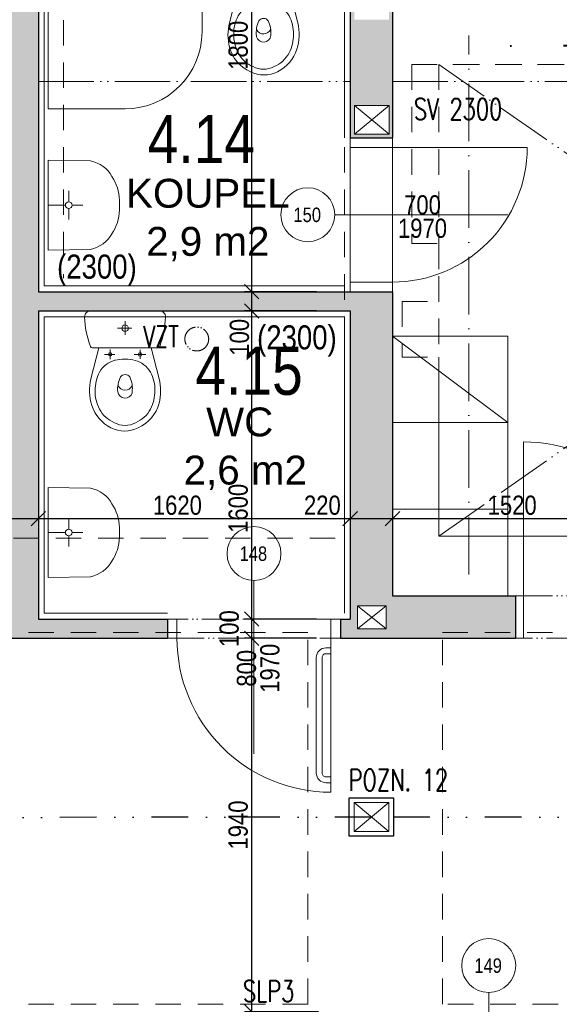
# Model space of a CAD drawing. Header units: millimetres. Extents: x -300958 to -108039, y 30118 to 292543.
# Tile 223 of 256: x -222690 to -219886, y 168044 to 173158. Entities that reach past the tile are written whole.
import ezdxf
from ezdxf.enums import TextEntityAlignment as Align

# ---------------------------------------------------------------- set-up
doc = ezdxf.new("R2010")
doc.units = ezdxf.units.MM
doc.header["$MEASUREMENT"] = 0
for name, pattern in [('ACAD_ISO05W100', [33, 24, -3, 0, -3, 0, -3]), ('ACAD_ISO10W100', [18, 12, -3, 0, -3]), ('DGN Style 2', [879.857395, 527.914437, -351.942958]), ('DGN Style 4', [1094.119168, 546.717885, -273.358943, 0.683397, -273.358943]), ('Divide', [31.75, 12.7, -6.35, 0, -6.35, 0, -6.35])]:
    doc.linetypes.add(name, pattern=pattern)
doc.layers.get('0').update_dxf_attribs({"lineweight": 13})
doc.layers.get('Defpoints').update_dxf_attribs({"color": 3, "lineweight": 13})
for name, color, linetype, lineweight in [('C_Lomy střešním pláštěm', 223, 'Divide', 30), ('dims', 7, 'Continuous', 9), ('dvere', 7, 'Continuous', 9), ('equipments', 254, 'Continuous', 5), ('Materiály', 1, 'Continuous', 13), ('navrh', 1, 'Continuous', 9), ('obklad', 8, 'Continuous', 5), ('OCEL', 7, 'Continuous', 13), ('popis', 7, 'Continuous', 9), ('PSV', 7, 'Continuous', 13), ('rez', 7, 'Continuous', 13), ('tenka', 7, 'Continuous', 13), ('texts', 3, 'Continuous', 30), ('walls pod', 7, 'Continuous', 13), ('zarizovaky', 5, 'Continuous', 9), ('zařizovací předměty', 7, 'Continuous', 9)]:
    doc.layers.add(name, color=color, linetype=linetype, lineweight=lineweight)
doc.styles.add('GENERATED_STYLE_8', font='arial.ttf')
doc.styles.get("Standard").update_dxf_attribs({"font": 'txt.shx'})
doc.styles.add('STYLE-0', font='ARIALN.TTF')
doc.styles.add('Style-Arial', font='arial.ttf')
doc.dimstyles.new('arch', dxfattribs={"dimscale": 50, "dimtxt": 2.5, "dimasz": 2.5, "dimexe": 1.25, "dimexo": 0.9, "dimtad": 1, "dimdec": 0, "dimtxsty": 'STYLE-0', "dimblk": 'ARCHTICK', "dimcen": 2.5, "dimadec": 0, "dimazin": 0, "dimtfac": 1, "dimtdec": 0, "dimtmove": 2, "dimatfit": 3, "dimldrblk": 'ARCHTICK', "dimfxl": 0, "dimarcsym": 0})

# ---------------------------------------------------------------- blocks, each defined once
blk = doc.blocks.new('wc_kombi')
at = {"color": 0, "linetype": 'ByBlock', "lineweight": -2}
for p, q in [((0.1775, 0), (-0.1775, 0)), ((-0.0347, -0.0898), (0.0384, -0.0898)), ((0.0002, -0.1237), (0.0002, -0.0524)), ((-0.1356, -0.1907), (-0.1773, -0.3527)), ((-0.1706, -0.1907), (0.1706, -0.1907)), ((0.1357, -0.1907), (-0.1356, -0.1907)), ((-0.0778, -0.2013), (-0.0778, -0.2482)), ((0.0775, -0.2004), (0.0775, -0.2501)), ((0.1773, -0.3527), (0.1357, -0.1907)), ((-0.1078, -0.2257), (-0.0478, -0.2257)), ((0.0013, -0.2508), (-0.0024, -0.2508)), ((0.0534, -0.2257), (0.106, -0.2257)), ((-0.0366, -0.4251), (-0.0367, -0.4214))]:
    blk.add_line(p, q, dxfattribs=at)
for centre, radius in [((0, -0.0898), 0.0171), ((-0.0778, -0.2257), 0.00927), ((0.0775, -0.2252), 0.0089)]:
    blk.add_circle(centre, radius, dxfattribs=at)
for centre, radius, start, end in [((-0.1801, -0.0299), 0.03, 84.9385, 181.5621), ((0.1801, -0.0299), 0.03, 358.4383, 95.0618), ((0.2615, -0.0178), 0.4718, 181.5608, 200.6512), ((-0.2615, -0.0178), 0.4718, 339.3489, 358.4387), ((-0.1706, -0.1807), 0.01, 200.6489, 270.0028), ((0.1706, -0.1807), 0.01, 270, 339.3483), ((-0.0114, -0.3985), 0.148, 86.5055, 126.0101), ((0.006, -0.4465), 0.1958, 76.3604, 91.3715), ((-0.0104, -0.3911), 0.1427, 128.0842, 148.8348), ((0.0217, -0.3796), 0.1271, 29.404, 76.1254), ((0.0816, -0.4165), 0.2666, 166.1457, 193.5616), ((0.0459, -0.4104), 0.2012, 152.4237, 180.8026), ((0.1001, -0.402), 0.1382, 154.478, 188.0608), ((-0.0005, -0.3598), 0.0297, 36.344, 144.2662), ((-0.0958, -0.404), 0.1343, 353.2317, 27.4086), ((-0.0371, -0.4083), 0.1924, 358.536, 28.2377), ((-0.0653, -0.4139), 0.2501, 342.2461, 14.1632), ((-0.0006, -0.3697), 0.0413, 206.767, 336.409), ((0.0659, -0.4119), 0.2212, 180.3296, 206.1001), ((0, -0.4154), 0.0378, 194.8362, 353.2743), ((-0.0346, -0.4193), 0.19, 331.7361, 1.8342), ((0.013, -0.4271), 0.1975, 195.246, 245.7395), ((0.0046, -0.437), 0.1552, 207.7501, 247.4669), ((-0.0065, -0.4349), 0.1579, 292.8858, 331.8972), ((-0.019, -0.4276), 0.2019, 297.1495, 341.935), ((0.0025, -0.4644), 0.1593, 243.6726, 296.3274), ((0, -0.4814), 0.1131, 240.9792, 299.0208)]:
    blk.add_arc(centre, radius, start, end, dxfattribs=at)
blk = doc.blocks.new('umyvadlo')
at = {"layer": 'zařizovací předměty'}
for p, q in [((135306.9, 3682.7), (134839.2, 3677.7)), ((135306.9, 3682.7), (135305.9, 3462.1)), ((134839.2, 3677.7), (134845, 3457.2)), ((135074, 3590.2), (135073.1, 3680.2)), ((135057, 3572.8), (135000.3, 3572.2)), ((135074.4, 3555.8), (135075, 3499.1)), ((135091.4, 3573.2), (135148.1, 3573.8)), ((135103.2, 3309.4), (135050.9, 3308.9))]:
    blk.add_line(p, q, dxfattribs=at)
blk.add_arc((135074.2, 3573), 17.2, 180.6147766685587, 180.6147593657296, dxfattribs=at)
for centre, major_axis, start_param, end_param in [((134992.2, 3500.1), (-1.8, 169.1), 1.817828, 2.692319), ((135157.8, 3501.9), (-1.8, 169.1), 3.590866, 4.465357), ((135055.1, 3591.9), (-3, 283.1), 2.606109, 3.113176), ((135092.9, 3592.3), (-3, 283.1), 3.170009, 3.677076)]:
    blk.add_ellipse(centre, major_axis=major_axis, ratio=0.9, start_param=start_param, end_param=end_param, dxfattribs=at)
blk = doc.blocks.new('*U3')
at = {"layer": 'zařizovací předměty', "linetype": 'Continuous', "lineweight": 0, "extrusion": (0, 0, -1), "flags": 128}
blk.add_lwpolyline([(0, 400), (-400, 400), (-400, -400), (400, -400), (400, 0)], dxfattribs=at)
at = {"layer": 'zařizovací předměty', "linetype": 'Continuous', "lineweight": 0, "extrusion": (0, 0, -1)}
blk.add_arc((0, 0), 400, 0, 90, dxfattribs=at)
blk = doc.blocks.new('_ArchTick')
at = {"color": 0, "linetype": 'ByBlock', "flags": 128}
blk.add_lwpolyline([(-0.5, -0.5), (0.5, 0.5)], dxfattribs=at)
blk = doc.blocks.new('*D460')
at = {"layer": 'Defpoints', "color": 0, "linetype": 'Continuous'}
for p in [(-221484.5, 169945), (-221072.6, 169945), (-221062.1, 168005)]:
    blk.add_point(p, dxfattribs=at)
at = {"layer": 'dims', "color": 0, "linetype": 'Continuous', "lineweight": -2}
for p, q in [((-221147.6, 169945), (-221522, 169945)), ((-221484.5, 168005), (-221484.5, 169945)), ((-221137.1, 168005), (-221522, 168005))]:
    blk.add_line(p, q, dxfattribs=at)
at = {"layer": 'dims', "color": 0, "linetype": 'Continuous', "lineweight": -2, "xscale": 75, "yscale": 75, "zscale": 75}
for p, rotation in [((-221484.5, 169945), 90), ((-221484.5, 168005), 270)]:
    blk.add_blockref('_ArchTick', p, dxfattribs=dict(at, rotation=rotation))
at = {"layer": 'dims', "color": 0, "linetype": 'Continuous', "insert": (-221554.3, 168975), "char_height": 100, "attachment_point": 5, "rotation": 90, "style": 'STYLE-0'}
blk.add_mtext('1940', dxfattribs=at)
blk = doc.blocks.new('*D461')
at = {"layer": 'Defpoints', "color": 0, "linetype": 'Continuous'}
for p in [(-221484.5, 170045), (-221072.6, 170045), (-221072.6, 169945)]:
    blk.add_point(p, dxfattribs=at)
at = {"layer": 'dims', "color": 0, "linetype": 'Continuous', "lineweight": -2}
for p, q in [((-221147.6, 170045), (-221522, 170045)), ((-221484.5, 169945), (-221484.5, 170045)), ((-221147.6, 169945), (-221522, 169945))]:
    blk.add_line(p, q, dxfattribs=at)
at = {"layer": 'dims', "color": 0, "linetype": 'Continuous', "lineweight": -2, "xscale": 75, "yscale": 75, "zscale": 75}
for p, rotation in [((-221484.5, 170045), 90), ((-221484.5, 169945), 270)]:
    blk.add_blockref('_ArchTick', p, dxfattribs=dict(at, rotation=rotation))
at = {"layer": 'dims', "color": 0, "linetype": 'Continuous', "insert": (-221601.2, 169995), "char_height": 100, "attachment_point": 5, "rotation": 90, "style": 'STYLE-0'}
blk.add_mtext('100', dxfattribs=at)
blk = doc.blocks.new('*D1325')
at = {"layer": 'Defpoints', "color": 0, "linetype": 'Continuous'}
for p in [(-221484.5, 171645), (-221072.6, 171645), (-221072.6, 170045)]:
    blk.add_point(p, dxfattribs=at)
at = {"layer": 'dims', "color": 0, "linetype": 'Continuous', "lineweight": -2}
for p, q in [((-221147.6, 171645), (-221522, 171645)), ((-221484.5, 170045), (-221484.5, 171645)), ((-221147.6, 170045), (-221522, 170045))]:
    blk.add_line(p, q, dxfattribs=at)
at = {"layer": 'dims', "color": 0, "linetype": 'Continuous', "lineweight": -2, "xscale": 75, "yscale": 75, "zscale": 75}
for p, rotation in [((-221484.5, 171645), 90), ((-221484.5, 170045), 270)]:
    blk.add_blockref('_ArchTick', p, dxfattribs=dict(at, rotation=rotation))
at = {"layer": 'dims', "color": 0, "linetype": 'Continuous', "insert": (-221554.3, 170619.8), "char_height": 100, "attachment_point": 5, "rotation": 90, "style": 'STYLE-0'}
blk.add_mtext('1600', dxfattribs=at)
blk = doc.blocks.new('*D1326')
at = {"layer": 'Defpoints', "color": 0, "linetype": 'Continuous'}
for p in [(-221484.5, 173545), (-221072.6, 173545), (-221072.6, 171745)]:
    blk.add_point(p, dxfattribs=at)
at = {"layer": 'dims', "color": 0, "linetype": 'Continuous', "lineweight": -2}
for p, q in [((-221147.6, 173545), (-221522, 173545)), ((-221484.5, 171745), (-221484.5, 173545)), ((-221147.6, 171745), (-221522, 171745))]:
    blk.add_line(p, q, dxfattribs=at)
at = {"layer": 'dims', "color": 0, "linetype": 'Continuous', "lineweight": -2, "xscale": 75, "yscale": 75, "zscale": 75}
for p, rotation in [((-221484.5, 173545), 90), ((-221484.5, 171745), 270)]:
    blk.add_blockref('_ArchTick', p, dxfattribs=dict(at, rotation=rotation))
at = {"layer": 'dims', "color": 0, "linetype": 'Continuous', "insert": (-221554.3, 173025.1), "char_height": 100, "attachment_point": 5, "rotation": 90, "style": 'STYLE-0'}
blk.add_mtext('1800', dxfattribs=at)
blk = doc.blocks.new('*D1338')
at = {"layer": 'Defpoints', "color": 0, "linetype": 'Continuous'}
for p in [(-221484.5, 171745), (-221072.6, 171745), (-221072.6, 171645)]:
    blk.add_point(p, dxfattribs=at)
at = {"layer": 'dims', "color": 0, "linetype": 'Continuous', "lineweight": -2}
for p, q in [((-221147.6, 171745), (-221522, 171745)), ((-221484.5, 171645), (-221484.5, 171745)), ((-221147.6, 171645), (-221522, 171645))]:
    blk.add_line(p, q, dxfattribs=at)
at = {"layer": 'dims', "color": 0, "linetype": 'Continuous', "lineweight": -2, "xscale": 75, "yscale": 75, "zscale": 75}
for p, rotation in [((-221484.5, 171745), 90), ((-221484.5, 171645), 270)]:
    blk.add_blockref('_ArchTick', p, dxfattribs=dict(at, rotation=rotation))
at = {"layer": 'dims', "color": 0, "linetype": 'Continuous', "insert": (-221547.8, 171508.4), "char_height": 100, "attachment_point": 5, "rotation": 90, "style": 'STYLE-0'}
blk.add_mtext('100', dxfattribs=at)
blk = doc.blocks.new('*D1489')
at = {"layer": 'Defpoints', "color": 0, "linetype": 'Continuous'}
for p in [(-222792.6, 170822.6), (-222592.6, 170798.7), (-222792.6, 170565.8)]:
    blk.add_point(p, dxfattribs=at)
at = {"layer": 'dims', "color": 0, "linetype": 'Continuous', "lineweight": -2}
for p, q in [((-222792.6, 170747.6), (-222792.6, 170528.3)), ((-222592.6, 170723.7), (-222592.6, 170528.3)), ((-222592.6, 170565.8), (-222792.6, 170565.8))]:
    blk.add_line(p, q, dxfattribs=at)
at = {"layer": 'dims', "color": 0, "linetype": 'Continuous', "lineweight": -2, "xscale": 75, "yscale": 75, "zscale": 75, "rotation": 180}
blk.add_blockref('_ArchTick', (-222792.6, 170565.8), dxfattribs=at)
at = {"layer": 'dims', "color": 0, "linetype": 'Continuous', "lineweight": -2, "xscale": 75, "yscale": 75, "zscale": 75}
blk.add_blockref('_ArchTick', (-222592.6, 170565.8), dxfattribs=at)
at = {"layer": 'dims', "color": 0, "linetype": 'Continuous', "insert": (-222911.9, 170635.6), "char_height": 100, "attachment_point": 5, "style": 'STYLE-0'}
blk.add_mtext('200', dxfattribs=at)
blk = doc.blocks.new('*D1490')
at = {"layer": 'Defpoints', "color": 0, "linetype": 'Continuous'}
for p in [(-220972.6, 170822.6), (-220752.6, 170798.7), (-220972.6, 170565.8)]:
    blk.add_point(p, dxfattribs=at)
at = {"layer": 'dims', "color": 0, "linetype": 'Continuous', "lineweight": -2}
for p, q in [((-220972.6, 170747.6), (-220972.6, 170528.3)), ((-220752.6, 170723.7), (-220752.6, 170528.3)), ((-220752.6, 170565.8), (-220972.6, 170565.8))]:
    blk.add_line(p, q, dxfattribs=at)
at = {"layer": 'dims', "color": 0, "linetype": 'Continuous', "lineweight": -2, "xscale": 75, "yscale": 75, "zscale": 75, "rotation": 180}
blk.add_blockref('_ArchTick', (-220972.6, 170565.8), dxfattribs=at)
at = {"layer": 'dims', "color": 0, "linetype": 'Continuous', "lineweight": -2, "xscale": 75, "yscale": 75, "zscale": 75}
blk.add_blockref('_ArchTick', (-220752.6, 170565.8), dxfattribs=at)
at = {"layer": 'dims', "color": 0, "linetype": 'Continuous', "insert": (-221117.2, 170635.6), "char_height": 100, "attachment_point": 5, "style": 'STYLE-0'}
blk.add_mtext('220', dxfattribs=at)
blk = doc.blocks.new('*D1491')
at = {"layer": 'Defpoints', "color": 0, "linetype": 'Continuous'}
for p in [(-222592.6, 170822.6), (-220972.6, 170822.6), (-222592.6, 170565.8)]:
    blk.add_point(p, dxfattribs=at)
at = {"layer": 'dims', "color": 0, "linetype": 'Continuous', "lineweight": -2}
for p, q in [((-222592.6, 170747.6), (-222592.6, 170528.3)), ((-220972.6, 170747.6), (-220972.6, 170528.3)), ((-220972.6, 170565.8), (-222592.6, 170565.8))]:
    blk.add_line(p, q, dxfattribs=at)
at = {"layer": 'dims', "color": 0, "linetype": 'Continuous', "lineweight": -2, "xscale": 75, "yscale": 75, "zscale": 75, "rotation": 180}
blk.add_blockref('_ArchTick', (-222592.6, 170565.8), dxfattribs=at)
at = {"layer": 'dims', "color": 0, "linetype": 'Continuous', "lineweight": -2, "xscale": 75, "yscale": 75, "zscale": 75}
blk.add_blockref('_ArchTick', (-220972.6, 170565.8), dxfattribs=at)
at = {"layer": 'dims', "color": 0, "linetype": 'Continuous', "insert": (-221870.7, 170635.6), "char_height": 100, "attachment_point": 5, "style": 'STYLE-0'}
blk.add_mtext('1620', dxfattribs=at)
blk = doc.blocks.new('*D1492')
at = {"layer": 'Defpoints', "color": 0, "linetype": 'Continuous'}
for p in [(-220752.6, 170822.6), (-219232.6, 170822.6), (-220752.6, 170565.8)]:
    blk.add_point(p, dxfattribs=at)
at = {"layer": 'dims', "color": 0, "linetype": 'Continuous', "lineweight": -2}
for p, q in [((-220752.6, 170747.6), (-220752.6, 170528.3)), ((-219232.6, 170747.6), (-219232.6, 170528.3)), ((-219232.6, 170565.8), (-220752.6, 170565.8))]:
    blk.add_line(p, q, dxfattribs=at)
at = {"layer": 'dims', "color": 0, "linetype": 'Continuous', "lineweight": -2, "xscale": 75, "yscale": 75, "zscale": 75, "rotation": 180}
blk.add_blockref('_ArchTick', (-220752.6, 170565.8), dxfattribs=at)
at = {"layer": 'dims', "color": 0, "linetype": 'Continuous', "lineweight": -2, "xscale": 75, "yscale": 75, "zscale": 75}
blk.add_blockref('_ArchTick', (-219232.6, 170565.8), dxfattribs=at)
at = {"layer": 'dims', "color": 0, "linetype": 'Continuous', "insert": (-220130.7, 170635.6), "char_height": 100, "attachment_point": 5, "style": 'STYLE-0'}
blk.add_mtext('1520', dxfattribs=at)

msp = doc.modelspace()

# ---------------------------------------------------------------- hatches: boundary and pattern name
at = {"layer": 'Materiály', "linetype": 'Continuous'}
h = msp.add_hatch(dxfattribs=at)
h.set_pattern_fill('DASH', color=256, scale=250, angle=45, style=0)
h.paths.add_polyline_path([(-220950.3, 172713.2), (-220770.3, 172713.2), (-220770.3, 172563.2), (-220950.3, 172563.2)], flags=16)
h.paths.add_polyline_path([(-220935.3, 170113.8), (-220785.3, 170113.8), (-220785.3, 169993.8), (-220935.3, 169993.8)], flags=16)
edge = h.paths.add_edge_path()
edge.add_line((-222792.6, 171925), (-222792.6, 170145))
edge.add_line((-222792.6, 170145), (-223007.6, 170145))
edge.add_line((-223007.6, 170145), (-223007.6, 169945))
edge.add_line((-223007.6, 169945), (-221922.6, 169945))
edge.add_line((-221922.6, 169945), (-221922.6, 170045))
edge.add_line((-221922.6, 170045), (-222592.6, 170045))
edge.add_line((-222592.6, 170045), (-222592.6, 171645))
edge.add_line((-222592.6, 171645), (-222325.4, 171645))
edge.add_arc((-222322.7, 171615.1), 30, 84.9382, 95.0618, ccw=False)
edge.add_line((-222320.1, 171645), (-221965.1, 171645))
edge.add_arc((-221962.4, 171615.1), 30, 84.9385, 95.0615, ccw=False)
edge.add_line((-221959.8, 171645), (-220972.6, 171645))
edge.add_line((-220972.6, 171645), (-220972.6, 170045))
edge.add_line((-220972.6, 170045), (-221022.6, 170045))
edge.add_line((-221022.6, 170045), (-221022.6, 169945))
edge.add_line((-221022.6, 169945), (-220112.6, 169945))
edge.add_line((-220112.6, 169945), (-220112.6, 170165))
edge.add_line((-220112.6, 170165), (-220752.6, 170165))
edge.add_line((-220752.6, 170165), (-220752.6, 171745))
edge.add_line((-220752.6, 171745), (-222592.6, 171745))
edge.add_line((-222592.6, 171745), (-222592.6, 173545))
edge.add_line((-222592.6, 173545), (-220972.6, 173545))
edge.add_line((-220972.6, 173545), (-220972.6, 172545))
edge.add_line((-220972.6, 172545), (-220752.6, 172545))
edge.add_line((-220752.6, 172545), (-220752.6, 173695))
edge.add_line((-220752.6, 173695), (-222592.6, 173695))
edge.add_line((-222592.6, 173695), (-222592.6, 176368.9))
edge.add_line((-222592.6, 176368.9), (-222817, 176368.9))
edge.add_line((-222817, 176368.9), (-222792.6, 171925))
h.paths.add_polyline_path([(-220770.3, 173308.1), (-220770.3, 173158.1), (-220950.3, 173158.1), (-220950.3, 173308.1)])

# ---------------------------------------------------------------- linework, layer by layer
at = {"layer": 'C_Lomy střešním pláštěm', "ltscale": 15}
msp.add_lwpolyline([(-216747.2, 169012.4), (-220862.1, 169016.6), (-224858.5, 169012.4), (-233132.6, 177095)], dxfattribs=at)
at = {"layer": 'dvere', "ltscale": 8}
for p, q in [((-220972.6, 171745), (-220972.6, 172545)), ((-220752.6, 171745), (-220752.6, 172545))]:
    msp.add_line(p, q, dxfattribs=at)
at = {"layer": 'dvere', "linetype": 'Continuous'}
for p, q in [((-220972.6, 172495), (-220752.6, 172495)), ((-221052.6, 172145), (-220152.6, 172145)), ((-220972.6, 171795), (-220752.6, 171795)), ((-221472.6, 170245), (-221472.6, 169345)), ((-220072.6, 170165), (-220072.6, 169945)), ((-221872.6, 170045), (-221872.6, 169945)), ((-221072.6, 170045), (-221072.6, 169945)), ((-220252.6, 168105), (-220252.6, 167205))]:
    msp.add_line(p, q, dxfattribs=at)
at = {"layer": 'dvere', "linetype": 'ACAD_ISO05W100', "ltscale": 8}
for p, q in [((-220112.6, 170165), (-219232.6, 170165)), ((-221022.6, 170045), (-221922.6, 170045)), ((-221922.6, 169945), (-221022.6, 169945)), ((-219232.6, 169945), (-220112.6, 169945))]:
    msp.add_line(p, q, dxfattribs=at)
at = {"layer": 'dvere', "linetype": 'Continuous', "flags": 128}
for points in [[(-220752.6, 172495), (-220052.6, 172495, -0.414214), (-220752.6, 171795)], [(-220072.6, 170165), (-220072.6, 170965, -0.414214), (-219272.6, 170165)], [(-221072.6, 169945), (-221072.6, 169145, -0.414214), (-221872.6, 169945)]]:
    msp.add_lwpolyline(points, format="xyb", dxfattribs=at)
at = {"layer": 'navrh', "linetype": 'Continuous', "lineweight": 30}
for p, q in [((-220752.6, 175230), (-220752.6, 172545)), ((-222592.6, 173545), (-222592.6, 171745)), ((-220972.6, 173545), (-220972.6, 172545)), ((-220972.6, 172545), (-220752.6, 172545)), ((-222592.6, 171745), (-220752.6, 171745)), ((-220752.6, 171745), (-220752.6, 170165)), ((-222592.6, 171645), (-222592.6, 170045)), ((-222592.6, 171645), (-220972.6, 171645)), ((-220972.6, 171645), (-220972.6, 170045)), ((-220112.6, 170165), (-220112.6, 169945)), ((-222592.6, 170045), (-221922.6, 170045)), ((-221922.6, 170045), (-221922.6, 169945)), ((-221022.6, 170045), (-221022.6, 169945)), ((-221022.6, 170045), (-220972.6, 170045)), ((-223007.6, 169945), (-221922.6, 169945))]:
    msp.add_line(p, q, dxfattribs=at)
at = {"layer": 'navrh', "linetype": 'ACAD_ISO05W100', "ltscale": 12}
for p, q in [((-220512.6, 170475), (-217007.9, 172925)), ((-220512.6, 172925), (-216985.2, 170475))]:
    msp.add_line(p, q, dxfattribs=at)
at = {"layer": 'navrh', "linetype": 'DGN Style 2', "ltscale": 0.25}
msp.add_lwpolyline([(-220512.6, 170475), (-216985.2, 170475), (-217007.9, 172925), (-220512.6, 172925)], close=True, dxfattribs=at)
at = {"layer": 'navrh', "linetype": 'ACAD_ISO05W100', "ltscale": 12, "flags": 128}
for points in [[(-222592.6, 172837), (-220972.6, 172837)], [(-220752.6, 172837), (-217512.6, 172837)]]:
    msp.add_lwpolyline(points, dxfattribs=at)
at = {"layer": 'navrh', "linetype": 'Continuous', "lineweight": 30, "flags": 128}
for points in [[(-220752.6, 170165), (-220112.6, 170165)], [(-221022.6, 169945), (-220112.6, 169945)]]:
    msp.add_lwpolyline(points, dxfattribs=at)
msp.add_lwpolyline([(-220977.1, 169116.6), (-220747.1, 169116.6), (-220747.1, 168916.6), (-220977.1, 168916.6)], close=True, dxfattribs=at)
at = {"layer": 'obklad', "linetype": 'Continuous', "flags": 128}
for points in [[(-221002.6, 172545), (-221002.6, 173515), (-222562.6, 173515), (-222562.6, 171775), (-221002.6, 171775)], [(-221922.6, 170075), (-222562.6, 170075), (-222562.6, 171615), (-221002.6, 171615), (-221002.6, 170075)]]:
    msp.add_lwpolyline(points, dxfattribs=at)
at = {"layer": 'OCEL', "linetype": 'ACAD_ISO10W100', "ltscale": 25}
msp.add_line((-220355.7, 170276.3), (-220355.7, 173076.2), dxfattribs=at)
at = {"layer": 'PSV', "linetype": 'Continuous', "lineweight": 0}
for centre in [(-221192.7, 172145), (-221472.6, 170385), (-220252.6, 168245)]:
    msp.add_circle(centre, 140.1, dxfattribs=at)
at = {"layer": 'rez', "linetype": 'DGN Style 4', "lineweight": 40, "flags": 128}
msp.add_lwpolyline([(-218261.7, 171891), (-218261.7, 173023.1), (-220182.6, 173023.1), (-220182.6, 174385.2)], dxfattribs=at)
at = {"layer": 'tenka', "linetype": 'Continuous', "flags": 128}
for points in [[(-220950.3, 172713.2), (-220770.3, 172713.2), (-220770.3, 172563.2), (-220950.3, 172563.2)], [(-220952.1, 169091.6), (-220772.1, 169091.6), (-220772.1, 168941.6), (-220952.1, 168941.6)]]:
    msp.add_lwpolyline(points, close=True, dxfattribs=at)
for points in [[(-220950.3, 172713.2), (-220770.3, 172563.2), (-220950.3, 172563.2), (-220770.3, 172713.2)], [(-220935.3, 170113.8), (-220935.3, 169993.8), (-220785.3, 169993.8), (-220785.3, 170113.8), (-220935.3, 170113.8)], [(-220935.3, 170113.8), (-220785.3, 169993.8), (-220935.3, 169993.8), (-220785.3, 170113.8)], [(-220952.1, 169091.6), (-220772.1, 168941.6), (-220952.1, 168941.6), (-220772.1, 169091.6)]]:
    msp.add_lwpolyline(points, dxfattribs=at)
at = {"layer": 'walls pod', "linetype": 'DGN Style 2', "ltscale": 0.25}
for p, q in [((-222462.6, 176675), (-222462.6, 171815)), ((-221002.6, 176675), (-221002.6, 170465)), ((-220652.6, 172925), (-217007.9, 172925)), ((-220652.6, 172925), (-220652.6, 171995)), ((-220652.6, 171995), (-220512.6, 171995)), ((-220512.6, 171995), (-220512.6, 171695)), ((-220702.6, 171695), (-220512.6, 171695)), ((-220702.6, 171695), (-220702.6, 171405)), ((-220702.6, 171405), (-220512.6, 171405)), ((-220512.6, 170475), (-220512.6, 171405)), ((-224262.6, 170465), (-221002.6, 170465)), ((-216985.2, 170475), (-220512.6, 170475)), ((-221192.6, 169975), (-225872.6, 169975)), ((-221192.6, 168045), (-221192.6, 169975)), ((-220492.6, 168045), (-220492.6, 169975)), ((-220492.6, 169975), (-216982.6, 169975)), ((-219232.6, 168045), (-220492.6, 168045))]:
    msp.add_line(p, q, dxfattribs=at)
at = {"layer": 'walls pod', "linetype": 'DGN Style 2', "ltscale": 0.25, "flags": 128}
msp.add_lwpolyline([(-221192.6, 168045), (-225872.6, 168045)], dxfattribs=at)
at = {"layer": 'zarizovaky', "linetype": 'Continuous', "lineweight": 0, "flags": 128}
for points in [[(-221073.5, 169195), (-221098.5, 169195, -0.414214), (-221148.5, 169245), (-221148.5, 169845, -0.414214), (-221098.5, 169895), (-221072.6, 169895), (-221072.6, 169895)], [(-221073.5, 169225), (-221098.5, 169225, -0.414214), (-221118.5, 169245), (-221118.5, 169845, -0.414214), (-221098.5, 169865), (-221072.6, 169865)]]:
    msp.add_lwpolyline(points, format="xyb", dxfattribs=at)
at = {"layer": 'zařizovací předměty', "linetype": 'Continuous', "flags": 128}
for points in [[(-220752.6, 171515), (-220152.6, 171515), (-220152.6, 171065), (-220752.6, 171065), (-220752.6, 171515)], [(-220752.6, 171515), (-220152.6, 171515), (-220152.6, 171065), (-220752.6, 171065), (-220752.6, 171515), (-220152.6, 171065)], [(-220752.6, 171065), (-220152.6, 171065), (-220152.6, 170615), (-220752.6, 170615), (-220752.6, 171065)], [(-220752.6, 170615), (-220152.6, 170615), (-220152.6, 170165), (-220752.6, 170165), (-220752.6, 170615)]]:
    msp.add_lwpolyline(points, dxfattribs=at)
at = {"layer": 'zařizovací předměty', "linetype": 'ACAD_ISO05W100', "lineweight": 0, "ltscale": 5}
msp.add_circle((-221769.9, 171499.4), 62, dxfattribs=at)

# ---------------------------------------------------------------- block references
at = {"layer": 'equipments', "linetype": 'Continuous', "lineweight": 0, "xscale": -1, "yscale": -1, "rotation": 269.3852406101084}
msp.add_blockref('umyvadlo', (-220311.9, 37090.2), dxfattribs=at)
at = {"layer": 'equipments', "linetype": 'Continuous', "lineweight": 0, "rotation": 89.38524061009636}
msp.add_blockref('umyvadlo', (-220311.9, 35390.2), dxfattribs=at)
at = {"layer": 'zařizovací předměty', "linetype": 'Continuous', "lineweight": 0, "xscale": -1, "rotation": 270}
msp.add_blockref('*U3', (-222142.6, 173095), dxfattribs=at)
at = {"layer": 'zařizovací předměty', "linetype": 'Continuous', "lineweight": 0, "yscale": 1000, "zscale": 1000}
for p, xscale in [((-221422.6, 173495), 1000), ((-222142.6, 171645), -1000)]:
    msp.add_blockref('wc_kombi', p, dxfattribs=dict(at, xscale=xscale))

# ---------------------------------------------------------------- texts
at = {"layer": 'dvere', "linetype": 'Continuous', "insert": (-220596.7, 172134.8), "char_height": 100, "attachment_point": 5, "line_spacing_factor": 0.72871, "style": 'STYLE-0'}
msp.add_mtext('700\\P1970', dxfattribs=at)
at = {"layer": 'dvere', "linetype": 'Continuous', "insert": (-221450.3, 169789.1), "char_height": 100, "attachment_point": 5, "rotation": 90, "line_spacing_factor": 0.72871, "style": 'STYLE-0'}
msp.add_mtext('800\\P1970', dxfattribs=at)
at = {"layer": 'obklad', "linetype": 'Continuous', "lineweight": 0, "style": 'STYLE-0'}
for p in [(-222495.7, 171875.5), (-221456.3, 171508)]:
    msp.add_text('(2300)', height=125, dxfattribs=at).set_placement(p, align=Align.MIDDLE_LEFT)
at = {"layer": 'popis', "linetype": 'Continuous', "char_height": 112, "attachment_point": 4, "rotation": 0.0012, "line_spacing_factor": 0.765173, "style": 'Style-Arial'}
for s, insert in [('{\\Fromans|c238;\\W0.71429;SV 2300}', (-220641.6, 172693.4)), ('{\\Fromans|c238;\\W0.71429;POZN. 12}', (-220980.8, 169208.4))]:
    msp.add_mtext(s, dxfattribs=dict(at, insert=insert))
at = {"layer": 'popis', "linetype": 'Continuous', "lineweight": 0, "char_height": 150, "width": 1303.837, "style": 'GENERATED_STYLE_8'}
for s, insert, attachment_point in [('KOUPEL\\P2,9 m2', (-221712.5, 172331.7), 2), ('WC\\P 2,6 m2', (-221546.8, 170929.7), 5)]:
    msp.add_mtext(s, dxfattribs=dict(at, insert=insert, attachment_point=attachment_point))
at = {"layer": 'PSV', "linetype": 'Continuous', "lineweight": 0, "style": 'STYLE-0'}
for s, p in [('150', (-221195.8, 172144.6)), ('148', (-221475.7, 170384.7)), ('149', (-220255.7, 168244.7))]:
    msp.add_text(s, height=75, dxfattribs=at).set_placement(p, align=Align.MIDDLE_CENTER)
at = {"layer": 'texts', "linetype": 'Continuous', "lineweight": 0, "char_height": 250, "width": 788.673, "attachment_point": 5, "line_spacing_factor": 0.722892}
for s, insert in [('\\fArial Narrow|b0|i0|c238|p39;4.14', (-221746.1, 172538)), ('{\\fArial Narrow|b0|i0|c238|p39;4.15}', (-221498, 171332.8))]:
    msp.add_mtext(s, dxfattribs=dict(at, insert=insert))
at = {"layer": 'zařizovací předměty', "linetype": 'Continuous', "char_height": 112, "attachment_point": 4, "rotation": 0.0012, "line_spacing_factor": 0.765173, "style": 'Style-Arial'}
for s, insert in [('{\\Fromans|c238;\\W0.71429;VZT}', (-222048.2, 171512.8)), ('{\\Fromans|c238;\\W0.71429;SLP3}', (-221530.4, 168112.1))]:
    msp.add_mtext(s, dxfattribs=dict(at, insert=insert))

# ---------------------------------------------------------------- dimensions: what is measured, and where the dimension line sits
at = {"layer": 'dims', "linetype": 'Continuous'}
for base, p1, p2, angle, override, picture, middle in [((-221484.5, 173545), (-221072.6, 171745), (-221072.6, 173545), 90, {"dimtxt": 2, "dimasz": 1.5, "dimexe": 0.75, "dimexo": 1.5, "dimgap": 0.375, "dimcen": 2e-05}, '*D1326', (-221554.3, 173025.1)), ((-221484.5, 171745), (-221072.6, 171645), (-221072.6, 171745), 90, {"dimtxt": 2, "dimasz": 1.5, "dimexe": 0.75, "dimexo": 1.5, "dimgap": 0.375, "dimcen": 2e-05}, '*D1338', (-221547.8, 171508.4)), ((-221484.5, 171645), (-221072.6, 170045), (-221072.6, 171645), 90, {"dimtxt": 2, "dimasz": 1.5, "dimexe": 0.75, "dimexo": 1.5, "dimgap": 0.375, "dimcen": 2e-05}, '*D1325', (-221554.3, 170619.8)), ((-222792.6, 170565.8), (-222592.6, 170798.7), (-222792.6, 170822.6), 180, {"dimtxt": 2, "dimasz": 1.5, "dimexe": 0.75, "dimexo": 1.5, "dimgap": 0.375, "dimcen": 0.001}, '*D1489', (-222911.9, 170635.6)), ((-222592.6, 170565.8), (-220972.6, 170822.6), (-222592.6, 170822.6), 180, {"dimtxt": 2, "dimasz": 1.5, "dimexe": 0.75, "dimexo": 1.5, "dimgap": 0.375, "dimcen": 0.001}, '*D1491', (-221870.7, 170635.6)), ((-220972.6, 170565.8), (-220752.6, 170798.7), (-220972.6, 170822.6), 180, {"dimtxt": 2, "dimasz": 1.5, "dimexe": 0.75, "dimexo": 1.5, "dimgap": 0.375, "dimcen": 0.001}, '*D1490', (-221117.2, 170635.6)), ((-220752.6, 170565.8), (-219232.6, 170822.6), (-220752.6, 170822.6), 180, {"dimtxt": 2, "dimasz": 1.5, "dimexe": 0.75, "dimexo": 1.5, "dimgap": 0.375, "dimcen": 0.001}, '*D1492', (-220130.7, 170635.6))]:
    dim = msp.add_linear_dim(base=base, p1=p1, p2=p2, angle=angle, dimstyle='arch', override=override, dxfattribs=at)
    dim.commit()
    dim.dimension.update_dxf_attribs({"geometry": picture, "text_midpoint": middle, "dimtype": 160})
for base, p1, p2, picture, middle in [((-221484.5, 170045), (-221072.6, 169945), (-221072.6, 170045), '*D461', (-221601.2, 169995)), ((-221484.5, 169945), (-221062.1, 168005), (-221072.6, 169945), '*D460', (-221554.3, 168975))]:
    dim = msp.add_linear_dim(base=base, p1=p1, p2=p2, angle=90, dimstyle='arch', override={"dimtxt": 2, "dimasz": 1.5, "dimexe": 0.75, "dimexo": 1.5, "dimgap": 0.375, "dimcen": 2e-05}, dxfattribs=at)
    dim.commit()
    dim.dimension.update_dxf_attribs({"geometry": picture, "text_midpoint": middle})

doc.saveas('drawing.dxf')
